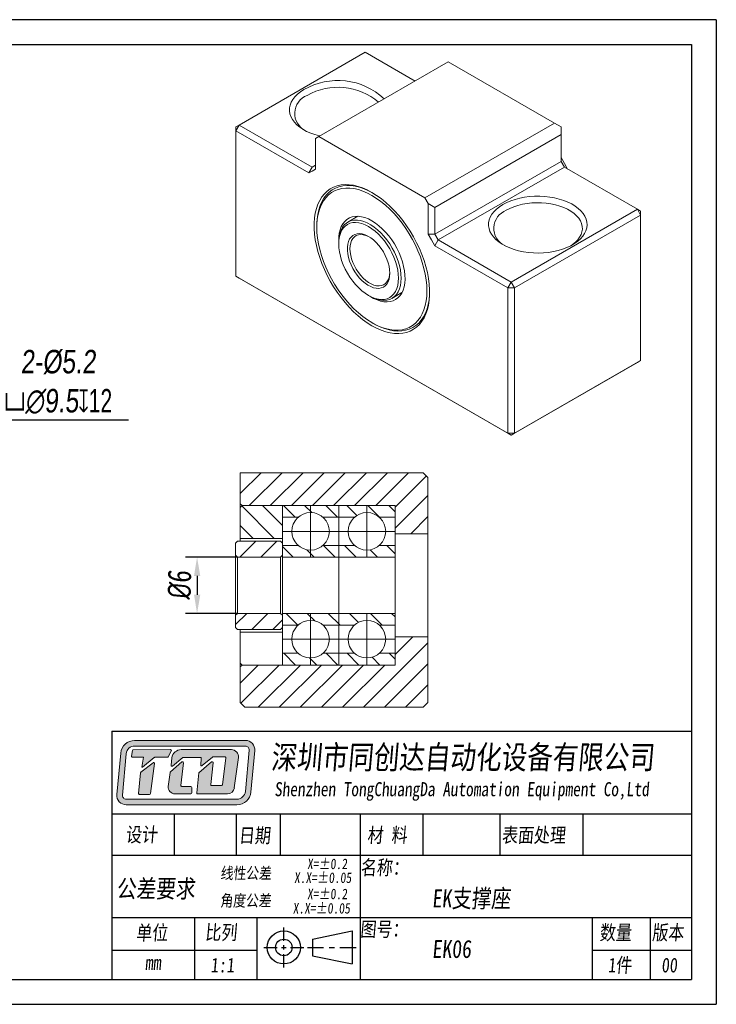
# Model space of a CAD drawing. Header units: millimetres. Extents: x 918 to 1066, y 138 to 243.
# Tile 2 of 2: x 992 to 1066, y 138 to 243. Entities that reach past the tile are written whole.
import ezdxf

# ---------------------------------------------------------------- set-up
doc = ezdxf.new("R2010")
doc.units = ezdxf.units.MM
doc.linetypes.add('CENTER2', pattern=[28.575, 19.05, -3.175, 3.175, -3.175])
doc.layers.get('0').update_dxf_attribs({"lineweight": 20})
for name, color, linetype, lineweight in [('中心线', 5, 'CENTER2', 13), ('外框', 7, 'Continuous', 25), ('文字', 3, 'Continuous', 18), ('标注', 1, 'Continuous', 13)]:
    doc.layers.add(name, color=color, linetype=linetype, lineweight=lineweight)
doc.styles.get("Standard").update_dxf_attribs({"font": 'SimSun.ttf', "width": 0.8, "oblique": 5})
doc.dimstyles.new('ISO-25', dxfattribs={"dimtxt": 2.5, "dimasz": 2, "dimexe": 1.25, "dimexo": 0, "dimtad": 1, "dimzin": 9, "dimdsep": 46, "dimtxsty": 'Standard', "dimcen": 2.5, "dimadec": 0, "dimazin": 2, "dimtfac": 1, "dimtix": 1, "dimtmove": 0, "dimatfit": 0, "dimfxl": 0, "dimarcsym": 0})
doc.dimstyles.new('ISO-25$3', dxfattribs={"dimtxt": 2.5, "dimasz": 2, "dimexe": 1.25, "dimexo": 0, "dimtad": 1, "dimtoh": 1, "dimzin": 9, "dimdsep": 46, "dimtxsty": 'Standard', "dimcen": 2.5, "dimadec": 0, "dimazin": 2, "dimtfac": 1, "dimtix": 1, "dimtmove": 0, "dimatfit": 0, "dimfxl": 0, "dimarcsym": 0})

# ---------------------------------------------------------------- blocks, each defined once
blk = doc.blocks.new('Y')
at = {"lineweight": 30}
for p, q in [((-4136.76, 2009.27), (-3862.74, 2009.27)), ((-4154.44, 2003.97), (-3857.44, 2003.97)), ((-4154.44, 2003.97), (-3857.44, 2003.97))]:
    blk.add_line(p, q, dxfattribs=at)
for points in [[(-3857.44, 2213.99), (-4154.44, 2213.99), (-4154.44, 2003.97)], [(-4136.76, 2009.27), (-4136.76, 2208.69), (-3862.74, 2208.69)]]:
    blk.add_lwpolyline(points, dxfattribs=at)
blk = doc.blocks.new('W')
at = {"lineweight": 30}
for p, q in [((-3857.44, 2213.99), (-3857.44, 2003.97)), ((-3857.44, 2213.99), (-3857.44, 2003.97)), ((-3862.74, 2208.69), (-3862.74, 2009.27))]:
    blk.add_line(p, q, dxfattribs=at)
blk.add_blockref('Y', (0, 0))
blk = doc.blocks.new('*D14')
at = {"layer": 'Defpoints', "color": 0, "transparency": 16777216}
for p in [(1015.22, 185.26), (1010.93, 179.26), (1015.22, 179.26)]:
    blk.add_point(p, dxfattribs=at)
at = {"layer": '标注', "color": 0, "lineweight": -2, "transparency": 16777216}
for p, q in [((1015.22, 185.26), (1009.68, 185.26)), ((1010.93, 183.26), (1010.93, 181.26)), ((1015.22, 179.26), (1009.68, 179.26))]:
    blk.add_line(p, q, dxfattribs=at)
at = {"layer": '标注', "color": 0, "transparency": 16777216}
for points in [[(1010.6, 183.26), (1011.27, 183.26), (1010.93, 185.26)], [(1010.6, 181.26), (1011.27, 181.26), (1010.93, 179.26)]]:
    blk.add_solid(points, dxfattribs=at)
at = {"layer": '标注', "color": 0, "transparency": 16777216, "insert": (1009.06, 182.26), "char_height": 2.5, "attachment_point": 5, "rotation": 90}
blk.add_mtext('{\\fISOCPEUR|b0|i0|c0|p34;%%C}6', dxfattribs=at)
blk = doc.blocks.new('*D15')
at = {"layer": 'Defpoints', "color": 0, "transparency": 16777216}
for p in [(981.79, 221.22), (984.45, 212.1)]:
    blk.add_point(p, dxfattribs=at)
at = {"layer": '标注', "color": 0, "lineweight": -2, "transparency": 16777216}
for p, q in [((981.23, 223.14), (980.67, 225.06)), ((981.79, 221.22), (984.45, 212.1)), ((985.01, 210.18), (988.02, 199.89)), ((988.02, 199.89), (1003.63, 199.89))]:
    blk.add_line(p, q, dxfattribs=at)
at = {"layer": '标注', "color": 0, "transparency": 16777216}
for points in [[(981.55, 223.23), (980.91, 223.05), (981.79, 221.22)], [(985.33, 210.27), (984.69, 210.09), (984.45, 212.1)]]:
    blk.add_solid(points, dxfattribs=at)
at = {"layer": '标注', "color": 0, "transparency": 16777216, "insert": (996.14, 203.94), "char_height": 2.5, "attachment_point": 5}
blk.add_mtext('{\\fGulim|b0|i0|c129|p34;2-%%C5.2\\P\\fGDT|b0|i0|c0|p2;\\Q0;\\W0.67;v\\fGulim|b0|i0|c129|p34;\\Q5;\\W0.8;∅9.5\\fGDT|b0|i0|c0|p2;\\Q0;\\W0.67;x12}', dxfattribs=at)

msp = doc.modelspace()

# ---------------------------------------------------------------- hatches: boundary and pattern name
h = msp.add_hatch()
h.set_pattern_fill('ANSI31', color=2, scale=0.5)
h.set_pattern_definition([(45, (-176.0582, -63.3472), (-1.122532, 1.122532), [])])
h.paths.add_polyline_path([(1020.024, 173.762), (1015.724, 173.762), (1015.524, 173.562), (1015.524, 169.762), (1016.024, 169.262), (1035.024, 169.262), (1035.524, 169.762), (1035.524, 176.762), (1032.024, 176.762), (1032.024, 173.762)])
h.paths.add_polyline_path([(1015.524, 194.262), (1015.524, 190.962), (1015.724, 190.762), (1020.024, 190.762), (1032.024, 190.762), (1032.024, 187.762), (1035.524, 187.762), (1035.524, 193.762), (1035.024, 194.262)])
h.paths.add_polyline_path([(1019.824, 177.562), (1020.024, 177.762), (1020.024, 179.062), (1019.824, 179.262), (1015.224, 179.262), (1015.024, 179.062), (1015.024, 177.762), (1015.224, 177.562)])
h.paths.add_polyline_path([(1015.224, 186.962), (1015.024, 186.762), (1015.024, 185.462), (1015.224, 185.262), (1019.824, 185.262), (1020.024, 185.462), (1020.024, 186.762), (1019.824, 186.962)])
h = msp.add_hatch()
h.set_pattern_fill('ANSI31', color=2, scale=0.5, angle=90)
h.set_pattern_definition([(135, (-176.0582, -63.3472), (-1.122532, -1.122532), [])])
h.paths.add_polyline_path([(1020.024, 190.762), (1015.724, 190.762), (1015.524, 190.562), (1015.524, 187.262), (1020.024, 187.262)])
h.paths.add_polyline_path([(1023.024, 190.012), (1023.024, 190.762), (1020.024, 190.762), (1020.024, 189.512), (1021.701, 189.512, -0.1826758)])
h.paths.add_polyline_path([(1026.024, 190.762), (1023.024, 190.762), (1023.024, 190.012, -0.1826758), (1024.347, 189.512), (1026.024, 189.512)])
h.paths.add_polyline_path([(1029.024, 190.012), (1029.024, 190.762), (1026.024, 190.762), (1026.024, 189.512), (1027.701, 189.512, -0.1826758)])
h.paths.add_polyline_path([(1032.024, 190.762), (1029.024, 190.762), (1029.024, 190.012, -0.1826758), (1030.347, 189.512), (1032.024, 189.512)])
h.paths.add_polyline_path([(1032.024, 186.512), (1030.347, 186.512, -0.1826758), (1029.024, 186.012), (1029.024, 185.262), (1032.024, 185.262)])
h.paths.add_polyline_path([(1029.024, 186.012, -0.1826758), (1027.701, 186.512), (1026.024, 186.512), (1026.024, 185.262), (1029.024, 185.262)])
h.paths.add_polyline_path([(1026.024, 186.512), (1024.347, 186.512, -0.1826758), (1023.024, 186.012), (1023.024, 185.262), (1026.024, 185.262)])
h.paths.add_polyline_path([(1023.024, 186.012, -0.1826758), (1021.701, 186.512), (1020.024, 186.512), (1020.024, 185.262), (1023.024, 185.262)])
h.paths.add_polyline_path([(1023.024, 179.262), (1020.024, 179.262), (1020.024, 178.012), (1021.701, 178.012, -0.1826758), (1023.024, 178.512)])
h.paths.add_polyline_path([(1026.024, 179.262), (1023.024, 179.262), (1023.024, 178.512, -0.1826758), (1024.347, 178.012), (1026.024, 178.012)])
h.paths.add_polyline_path([(1029.024, 179.262), (1026.024, 179.262), (1026.024, 178.012), (1027.701, 178.012, -0.1826758), (1029.024, 178.512)])
h.paths.add_polyline_path([(1032.024, 179.262), (1029.024, 179.262), (1029.024, 178.512, -0.1826758), (1030.347, 178.012), (1032.024, 178.012)])
h.paths.add_polyline_path([(1032.024, 175.012), (1030.347, 175.012, -0.1826758), (1029.024, 174.512), (1029.024, 173.762), (1032.024, 173.762)])
h.paths.add_polyline_path([(1027.701, 175.012), (1026.024, 175.012), (1026.024, 173.762), (1029.024, 173.762), (1029.024, 174.512, -0.1826758)])
h.paths.add_polyline_path([(1026.024, 175.012), (1024.347, 175.012, -0.1826758), (1023.024, 174.512), (1023.024, 173.762), (1026.024, 173.762)])
h.paths.add_polyline_path([(1023.024, 174.512, -0.1826758), (1021.701, 175.012), (1020.024, 175.012), (1020.024, 173.762), (1023.024, 173.762)])
at = {"layer": '文字'}
h = msp.add_hatch(color=256, dxfattribs=at)
h.dxf.hatch_style = 1
h.paths.add_polyline_path([(1016.08, 165.722), (1004.279, 165.722, 0.3871904), (1002.788, 164.364), (1002.376, 159.952, 0.4417631), (1003.37, 158.861), (1015.178, 158.861, 0.3876272), (1016.668, 160.221), (1017.074, 164.633, 0.4413093)])
h.paths.add_polyline_path([(1016.08, 165.123, -0.4413093), (1016.477, 164.687), (1016.072, 160.276, -0.3876272), (1015.178, 159.46), (1003.37, 159.46, -0.4417631), (1002.972, 159.896), (1003.384, 164.308, -0.3871904), (1004.279, 165.123)], flags=16)
h.paths.add_polyline_path([(1008.095, 164.739, -0.5692565), (1008.183, 164.591), (1007.848, 163.975, -0.2751589), (1007.76, 163.922), (1006.415, 163.922, 0.1785487), (1006.35, 163.898), (1005.129, 162.856), (1005.043, 162.856), (1005.238, 163.924), (1004.053, 163.924, -0.4551699), (1003.954, 164.037), (1004.038, 164.643, -0.3736999), (1004.136, 164.729)], flags=0)
h.paths.add_polyline_path([(1006.247, 163.346, -0.6728841), (1006.407, 163.254), (1005.975, 160.053, -0.3754282), (1005.876, 159.967), (1004.784, 159.967, -0.4451596), (1004.685, 160.077), (1004.914, 162.265, -0.2032664), (1004.952, 162.333)], flags=0)
h.paths.add_polyline_path([(1009.242, 164.739), (1014.585, 164.739, -0.4535474), (1015.327, 163.892), (1014.898, 160.677, -0.3759441), (1014.157, 160.027), (1010.989, 160.027, -0.443757), (1010.889, 160.137), (1011.103, 162.269), (1012.474, 163.434, -0.6781546), (1012.638, 163.347), (1012.384, 161.024, 0.4464345), (1012.483, 160.913), (1013.543, 160.913, 0.3783283), (1013.642, 161.001), (1013.998, 163.854, 0.4510331), (1013.899, 163.967), (1012.652, 163.967, 0.1736567), (1012.588, 163.944), (1011.481, 163.034, -0.6630003), (1011.318, 163.119), (1011.375, 163.806, 0.4388203), (1011.276, 163.914), (1009.46, 163.914, 0.1753949), (1009.396, 163.891), (1008.316, 162.991, -0.6807563), (1008.153, 163.08), (1008.252, 163.866, -0.3779258)], flags=0)
h.paths.add_polyline_path([(1008.096, 162.367), (1009.303, 163.428, -0.6841835), (1009.468, 163.342), (1009.206, 160.931, 0.4462884), (1009.305, 160.82), (1010.273, 160.82, -0.4142136), (1010.373, 160.72), (1010.373, 160.127, -0.4142136), (1010.273, 160.027), (1008.58, 160.027, -0.4294817), (1007.832, 160.814), (1008.063, 162.308, -0.1758286)], flags=0)
h.paths.add_polyline_path([(1008.183, 164.591, 0.5692565), (1008.095, 164.739), (1004.136, 164.729, 0.3736999), (1004.038, 164.643), (1003.954, 164.037, 0.4551699), (1004.053, 163.924), (1005.238, 163.924), (1005.043, 162.856), (1005.129, 162.856), (1006.35, 163.898, -0.1785487), (1006.415, 163.922), (1007.76, 163.922, 0.2751589), (1007.848, 163.975)], flags=0)
h.paths.add_polyline_path([(1006.407, 163.254, 0.6728841), (1006.247, 163.346), (1004.952, 162.333, 0.2032664), (1004.914, 162.265), (1004.685, 160.077, 0.4451596), (1004.784, 159.967), (1005.876, 159.967, 0.3754282), (1005.975, 160.053)], flags=0)
h.paths.add_polyline_path([(1009.468, 163.342, 0.6841835), (1009.303, 163.428), (1008.096, 162.367, 0.1758286), (1008.063, 162.308), (1007.832, 160.814, 0.4294817), (1008.58, 160.027), (1010.273, 160.027, 0.4142136), (1010.373, 160.127), (1010.373, 160.72, 0.4142136), (1010.273, 160.82), (1009.305, 160.82, -0.4462884), (1009.206, 160.931)], flags=0)
h.paths.add_polyline_path([(1014.585, 164.739), (1009.242, 164.739, 0.3779258), (1008.252, 163.866), (1008.153, 163.08, 0.6807563), (1008.316, 162.991), (1009.396, 163.891, -0.1753949), (1009.46, 163.914), (1011.276, 163.914, -0.4388203), (1011.375, 163.806), (1011.318, 163.119, 0.6630003), (1011.481, 163.034), (1012.588, 163.944, -0.1736567), (1012.652, 163.967), (1013.899, 163.967, -0.4510331), (1013.998, 163.854), (1013.642, 161.001, -0.3783283), (1013.543, 160.913), (1012.483, 160.913, -0.4464345), (1012.384, 161.024), (1012.638, 163.347, 0.6781546), (1012.474, 163.434), (1011.103, 162.269), (1010.889, 160.137, 0.443757), (1010.989, 160.027), (1014.157, 160.027, 0.3759441), (1014.898, 160.677), (1015.327, 163.892, 0.4535474)], flags=0)
h = msp.add_hatch(color=256, dxfattribs=at)
h.dxf.hatch_style = 1
h.paths.add_polyline_path([(1008.183, 164.591, 0.5692565), (1008.095, 164.739), (1004.136, 164.729, 0.3736999), (1004.038, 164.643), (1003.954, 164.037, 0.4551699), (1004.053, 163.924), (1005.238, 163.924), (1005.043, 162.856), (1005.129, 162.856), (1006.35, 163.898, -0.1785487), (1006.415, 163.922), (1007.76, 163.922, 0.2751589), (1007.848, 163.975)])
h.paths.add_polyline_path([(1006.407, 163.254, 0.6728841), (1006.247, 163.346), (1004.952, 162.333, 0.2032664), (1004.914, 162.265), (1004.685, 160.077, 0.4451596), (1004.784, 159.967), (1005.876, 159.967, 0.3754282), (1005.975, 160.053)])
h.paths.add_polyline_path([(1009.468, 163.342, 0.6841835), (1009.303, 163.428), (1008.096, 162.367, 0.1758286), (1008.063, 162.308), (1007.832, 160.814, 0.4294817), (1008.58, 160.027), (1010.273, 160.027, 0.4142136), (1010.373, 160.127), (1010.373, 160.72, 0.4142136), (1010.273, 160.82), (1009.305, 160.82, -0.4462884), (1009.206, 160.931)])
h.paths.add_polyline_path([(1014.585, 164.739), (1009.242, 164.739, 0.3779258), (1008.252, 163.866), (1008.153, 163.08, 0.6807563), (1008.316, 162.991), (1009.396, 163.891, -0.1753949), (1009.46, 163.914), (1011.276, 163.914, -0.4388203), (1011.375, 163.806), (1011.318, 163.119, 0.6630003), (1011.481, 163.034), (1012.588, 163.944, -0.1736567), (1012.652, 163.967), (1013.899, 163.967, -0.4510331), (1013.998, 163.854), (1013.642, 161.001, -0.3783283), (1013.543, 160.913), (1012.483, 160.913, -0.4464345), (1012.384, 161.024), (1012.638, 163.347, 0.6781546), (1012.474, 163.434), (1011.103, 162.269), (1010.889, 160.137, 0.443757), (1010.989, 160.027), (1014.157, 160.027, 0.3759441), (1014.898, 160.677), (1015.327, 163.892, 0.4535474)])

# ---------------------------------------------------------------- linework, layer by layer
at = {"color": 7, "linetype": 'Continuous', "lineweight": 15}
for p, q in [((1028.848, 239.083), (1015.413, 231.327)), ((1034.151, 236.022), (1028.848, 239.083)), ((1037.687, 238.063), (1023.898, 230.103)), ((1049, 231.532), (1037.687, 238.063)), ((1015.059, 230.715), (1015.413, 231.327)), ((1015.059, 231.123), (1015.413, 231.327)), ((1015.059, 230.715), (1015.059, 231.123)), ((1015.413, 231.327), (1023.191, 226.837)), ((1035.212, 223.572), (1049, 231.532)), ((1049.708, 231.124), (1049, 231.532)), ((1049.708, 230.307), (1049.708, 231.124)), ((1015.059, 230.715), (1015.059, 215.201)), ((1022.838, 226.225), (1015.059, 230.715)), ((1023.898, 230.103), (1023.545, 229.899)), ((1023.545, 229.899), (1023.545, 226.633)), ((1023.898, 230.103), (1035.212, 223.572)), ((1049.708, 230.307), (1036.273, 222.552)), ((1049.708, 227.45), (1049.708, 230.307)), ((1050.061, 227.245), (1049.708, 227.858)), ((1022.838, 226.225), (1023.191, 226.837)), ((1023.191, 226.837), (1023.545, 227.041)), ((1036.273, 219.694), (1049.708, 227.45)), ((1050.061, 226.837), (1036.626, 219.081)), ((1049.708, 227.45), (1050.061, 226.837)), ((1050.415, 226.633), (1050.061, 227.245)), ((1057.839, 222.347), (1050.061, 226.837)), ((1022.838, 226.225), (1023.191, 226.429)), ((1023.191, 226.429), (1023.545, 226.633)), ((1035.565, 222.96), (1035.212, 223.572)), ((1035.565, 219.694), (1035.565, 222.96)), ((1035.565, 222.96), (1036.273, 222.552)), ((1036.273, 222.552), (1036.273, 219.694)), ((1028.058, 221.602), (1026.993, 220.987)), ((1044.404, 214.591), (1057.839, 222.347)), ((1058.193, 221.735), (1044.758, 213.979)), ((1057.839, 222.347), (1058.193, 221.735)), ((1057.839, 222.347), (1058.193, 222.143)), ((1058.193, 221.735), (1058.193, 222.143)), ((1058.193, 206.22), (1058.193, 221.735)), ((1023.686, 220.591), (1023.686, 220.427)), ((1035.565, 219.694), (1035.919, 219.081)), ((1036.273, 219.694), (1035.565, 219.694)), ((1036.273, 219.694), (1036.626, 219.081)), ((1026.02, 218.835), (1026.02, 218.672)), ((1035.919, 219.081), (1036.273, 218.469)), ((1036.273, 218.469), (1036.626, 219.081)), ((1044.051, 213.979), (1036.273, 218.469)), ((1036.626, 219.081), (1044.404, 214.591)), ((1015.059, 215.201), (1044.051, 198.464)), ((1015.059, 215.201), (1015.413, 214.997)), ((1044.404, 198.26), (1015.413, 214.997)), ((1044.051, 213.979), (1044.404, 214.591)), ((1044.404, 214.591), (1044.758, 213.979)), ((1029.201, 213.161), (1029.342, 213.079)), ((1031.693, 212.846), (1032.758, 213.461)), ((1044.051, 198.464), (1044.051, 213.979)), ((1044.051, 213.979), (1044.758, 213.979)), ((1044.758, 213.979), (1044.758, 198.464)), ((1029.554, 210.263), (1029.695, 210.181)), ((1057.839, 206.016), (1044.404, 198.26)), ((1044.758, 198.464), (1058.193, 206.22)), ((1058.193, 206.22), (1057.839, 206.016)), ((1044.051, 198.464), (1044.758, 198.464)), ((1044.051, 198.464), (1044.404, 198.26)), ((1044.758, 198.464), (1044.404, 198.26)), ((1015.524, 190.962), (1015.524, 194.262)), ((1015.524, 194.262), (1035.024, 194.262)), ((1035.524, 193.762), (1035.024, 194.262)), ((1035.524, 193.762), (1035.524, 187.762)), ((1015.524, 190.962), (1015.724, 190.762)), ((1015.524, 190.562), (1015.524, 190.962)), ((1015.724, 190.762), (1015.524, 190.562)), ((1015.524, 187.262), (1015.524, 190.562)), ((1020.024, 190.762), (1015.724, 190.762)), ((1020.024, 190.762), (1020.024, 185.262)), ((1020.024, 190.762), (1020.024, 187.262)), ((1032.024, 185.262), (1032.024, 190.762)), ((1015.224, 186.962), (1015.024, 186.762)), ((1015.224, 186.962), (1019.824, 186.962)), ((1015.524, 186.962), (1015.524, 187.262)), ((1015.524, 187.262), (1020.024, 187.262)), ((1020.024, 186.762), (1019.824, 186.962)), ((1035.524, 187.762), (1032.024, 187.762)), ((1035.524, 176.762), (1035.524, 187.762)), ((1015.024, 185.462), (1015.024, 186.762)), ((1020.024, 185.462), (1020.024, 186.762)), ((1015.024, 185.462), (1015.224, 185.262)), ((1015.024, 179.062), (1015.024, 185.462)), ((1015.224, 185.262), (1019.824, 185.262)), ((1015.224, 185.262), (1015.224, 179.262)), ((1019.824, 185.262), (1020.024, 185.462)), ((1019.824, 179.262), (1019.824, 185.262)), ((1032.024, 185.262), (1020.024, 185.262)), ((1020.024, 179.262), (1020.024, 185.262)), ((1032.024, 185.262), (1032.024, 179.262)), ((1015.224, 179.262), (1015.024, 179.062)), ((1015.024, 177.762), (1015.024, 179.062)), ((1019.824, 179.262), (1015.224, 179.262)), ((1020.024, 179.062), (1019.824, 179.262)), ((1020.024, 179.262), (1020.024, 173.762)), ((1020.024, 179.262), (1032.024, 179.262)), ((1020.024, 177.762), (1020.024, 179.062)), ((1032.024, 173.762), (1032.024, 179.262)), ((1015.024, 177.762), (1015.224, 177.562)), ((1019.824, 177.562), (1015.224, 177.562)), ((1015.524, 177.262), (1015.524, 177.562)), ((1019.824, 177.562), (1020.024, 177.762)), ((1020.024, 177.262), (1015.524, 177.262)), ((1015.524, 173.962), (1015.524, 177.262)), ((1020.024, 177.262), (1020.024, 173.762)), ((1032.024, 176.762), (1035.524, 176.762)), ((1035.524, 176.762), (1035.524, 169.762)), ((1015.524, 173.562), (1015.524, 173.962)), ((1015.524, 173.962), (1015.724, 173.762)), ((1015.724, 173.762), (1015.524, 173.562)), ((1015.524, 169.762), (1015.524, 173.562)), ((1015.724, 173.762), (1020.024, 173.762)), ((1015.524, 169.762), (1016.024, 169.262)), ((1016.024, 169.262), (1035.024, 169.262)), ((1035.024, 169.262), (1035.524, 169.762))]:
    msp.add_line(p, q, dxfattribs=at)
for p, q in [((1020.024, 190.762), (1032.024, 190.762)), ((1026.024, 173.762), (1026.024, 190.762)), ((1020.024, 189.512), (1021.701, 189.512)), ((1024.347, 189.512), (1026.024, 189.512)), ((1027.701, 189.512), (1026.024, 189.512)), ((1032.024, 189.512), (1030.347, 189.512)), ((1020.024, 186.512), (1021.701, 186.512)), ((1024.347, 186.512), (1026.024, 186.512)), ((1027.701, 186.512), (1026.024, 186.512)), ((1032.024, 186.512), (1030.347, 186.512)), ((1020.024, 178.012), (1021.701, 178.012)), ((1024.347, 178.012), (1026.024, 178.012)), ((1027.701, 178.012), (1026.024, 178.012)), ((1032.024, 178.012), (1030.347, 178.012)), ((1020.024, 175.012), (1021.701, 175.012)), ((1024.347, 175.012), (1026.024, 175.012)), ((1027.701, 175.012), (1026.024, 175.012)), ((1032.024, 175.012), (1030.347, 175.012)), ((1020.024, 173.762), (1032.024, 173.762))]:
    msp.add_line(p, q)
at = {"color": 7, "linetype": 'Continuous', "lineweight": 15, "flags": 128}
for points in [[(1024.001, 230.163), (1023.979, 230.168), (1023.493, 230.304), (1023.033, 230.468), (1022.605, 230.658), (1022.213, 230.873), (1021.861, 231.11), (1021.554, 231.367), (1021.294, 231.64), (1021.084, 231.928), (1020.926, 232.226), (1020.822, 232.532), (1020.773, 232.843), (1020.78, 233.155), (1020.843, 233.465), (1020.96, 233.77), (1021.131, 234.066), (1021.354, 234.35), (1021.626, 234.62), (1021.945, 234.872), (1022.307, 235.103)], [(1029.555, 224.143), (1030.05, 223.834), (1030.542, 223.482), (1031.027, 223.087), (1031.503, 222.653), (1031.966, 222.183), (1032.414, 221.679), (1032.843, 221.145), (1033.251, 220.585), (1033.634, 220.002), (1033.992, 219.399), (1034.32, 218.781), (1034.618, 218.152), (1034.883, 217.516), (1035.113, 216.876), (1035.307, 216.238), (1035.464, 215.605), (1035.583, 214.981), (1035.662, 214.37), (1035.702, 213.777), (1035.702, 213.205), (1035.662, 212.658), (1035.583, 212.139), (1035.464, 211.652), (1035.307, 211.2), (1035.113, 210.785), (1034.883, 210.412), (1034.618, 210.081), (1034.32, 209.796), (1033.992, 209.557), (1033.634, 209.367), (1033.251, 209.227), (1032.843, 209.137), (1032.414, 209.099), (1031.966, 209.112), (1031.503, 209.176), (1031.027, 209.292), (1030.542, 209.458), (1030.05, 209.673), (1029.555, 209.935), (1029.06, 210.244), (1028.568, 210.597), (1028.083, 210.992), (1027.607, 211.426), (1027.144, 211.896), (1026.696, 212.4), (1026.267, 212.933), (1025.859, 213.494), (1025.476, 214.077), (1025.118, 214.68), (1024.79, 215.297), (1024.492, 215.927), (1024.227, 216.563), (1023.997, 217.202), (1023.803, 217.841), (1023.646, 218.474), (1023.528, 219.098), (1023.448, 219.709), (1023.408, 220.302), (1023.408, 220.874), (1023.448, 221.421), (1023.528, 221.94), (1023.646, 222.427), (1023.803, 222.879), (1023.997, 223.293), (1024.227, 223.667), (1024.492, 223.998), (1024.79, 224.283), (1025.118, 224.522), (1025.476, 224.712), (1025.859, 224.852), (1026.267, 224.942), (1026.696, 224.98), (1027.144, 224.967), (1027.607, 224.902), (1028.083, 224.787), (1028.568, 224.621), (1029.06, 224.406), (1029.555, 224.143)], [(1029.627, 224.101), (1029.207, 224.321), (1028.72, 224.533), (1028.24, 224.696), (1027.769, 224.808), (1027.312, 224.869), (1026.87, 224.878), (1026.447, 224.836), (1026.046, 224.742), (1025.669, 224.598), (1025.318, 224.404), (1024.997, 224.161), (1024.708, 223.872), (1024.451, 223.537), (1024.229, 223.16), (1024.044, 222.743), (1023.896, 222.289), (1023.787, 221.8), (1023.717, 221.279), (1023.687, 220.732), (1023.686, 220.591)], [(1023.686, 220.591), (1023.687, 220.732), (1023.717, 221.279), (1023.787, 221.8), (1023.896, 222.289), (1024.044, 222.743), (1024.229, 223.16), (1024.451, 223.537), (1024.708, 223.872), (1024.997, 224.161), (1025.318, 224.404), (1025.669, 224.598), (1026.046, 224.742), (1026.447, 224.836), (1026.87, 224.878), (1027.312, 224.869), (1027.769, 224.808), (1028.24, 224.696), (1028.72, 224.533), (1029.207, 224.321), (1029.627, 224.101)], [(1029.555, 223.817), (1029.07, 224.073), (1028.589, 224.282), (1028.114, 224.441), (1027.649, 224.55), (1027.198, 224.607), (1026.762, 224.612), (1026.345, 224.566), (1025.95, 224.469), (1025.58, 224.32), (1025.237, 224.122), (1024.924, 223.876), (1024.642, 223.583), (1024.393, 223.245), (1024.18, 222.864), (1024.004, 222.444), (1023.866, 221.987), (1023.766, 221.497), (1023.706, 220.975), (1023.686, 220.427), (1023.706, 219.856), (1023.766, 219.266), (1023.866, 218.66), (1024.004, 218.043), (1024.18, 217.42), (1024.393, 216.793), (1024.642, 216.169), (1024.924, 215.55), (1025.237, 214.942), (1025.58, 214.348), (1025.95, 213.772), (1026.345, 213.219), (1026.762, 212.691), (1027.198, 212.194), (1027.649, 211.729), (1028.114, 211.301), (1028.589, 210.912), (1029.07, 210.565), (1029.555, 210.262), (1030.04, 210.005), (1030.521, 209.797), (1030.996, 209.638), (1031.461, 209.529), (1031.913, 209.472), (1032.348, 209.466), (1032.765, 209.512), (1033.16, 209.61), (1033.53, 209.758), (1033.873, 209.956), (1034.187, 210.203), (1034.468, 210.496), (1034.717, 210.834), (1034.93, 211.214), (1035.106, 211.634), (1035.244, 212.091), (1035.344, 212.582), (1035.404, 213.103), (1035.424, 213.651), (1035.404, 214.222), (1035.344, 214.813), (1035.244, 215.419), (1035.106, 216.035), (1034.93, 216.659), (1034.717, 217.285), (1034.468, 217.91), (1034.187, 218.528), (1033.873, 219.137), (1033.53, 219.731), (1033.16, 220.307), (1032.765, 220.86), (1032.348, 221.387), (1031.913, 221.885), (1031.461, 222.349), (1030.996, 222.777), (1030.521, 223.167), (1030.04, 223.514), (1029.555, 223.817)], [(1043.52, 222.857), (1043.922, 223.066), (1044.358, 223.25), (1044.825, 223.407), (1045.318, 223.536), (1045.83, 223.635), (1046.358, 223.702), (1046.895, 223.739), (1047.435, 223.743), (1047.974, 223.714), (1048.504, 223.655), (1049.021, 223.564), (1049.519, 223.442), (1049.993, 223.292), (1050.438, 223.115), (1050.848, 222.912), (1051.22, 222.685), (1051.55, 222.438), (1051.835, 222.173), (1052.07, 221.892), (1052.254, 221.599), (1052.385, 221.296), (1052.461, 220.987), (1052.482, 220.675), (1052.448, 220.364), (1052.357, 220.056), (1052.213, 219.755), (1052.016, 219.465), (1051.768, 219.187), (1051.472, 218.926), (1051.131, 218.684), (1050.749, 218.464), (1050.33, 218.267), (1049.877, 218.096), (1049.397, 217.953), (1048.894, 217.839), (1048.373, 217.756), (1047.84, 217.704), (1047.3, 217.684), (1046.76, 217.696), (1046.225, 217.74), (1045.701, 217.815), (1045.192, 217.922), (1044.706, 218.057), (1044.246, 218.222), (1043.818, 218.412), (1043.426, 218.627), (1043.074, 218.864), (1042.767, 219.121), (1042.507, 219.394), (1042.297, 219.682), (1042.139, 219.98), (1042.035, 220.286), (1041.987, 220.597), (1041.994, 220.909), (1042.056, 221.219), (1042.173, 221.524), (1042.344, 221.82), (1042.567, 222.104), (1042.84, 222.373), (1043.158, 222.625), (1043.52, 222.857)], [(1050.76, 218.469), (1050.935, 218.588), (1051.235, 218.829), (1051.488, 219.087), (1051.691, 219.36), (1051.842, 219.644), (1051.939, 219.936), (1051.981, 220.232), (1051.967, 220.528), (1051.898, 220.823), (1051.773, 221.111), (1051.596, 221.389), (1051.368, 221.655), (1051.091, 221.906), (1050.768, 222.137), (1050.405, 222.347), (1050.004, 222.533), (1049.57, 222.693), (1049.11, 222.825), (1048.627, 222.927), (1048.128, 222.999), (1047.618, 223.039), (1047.104, 223.047), (1046.591, 223.023), (1046.086, 222.967), (1045.595, 222.88), (1045.122, 222.762), (1044.675, 222.616), (1044.257, 222.443), (1043.874, 222.245)], [(1026.021, 218.955), (1026.021, 218.971), (1026.031, 219.4), (1026.081, 219.801), (1026.17, 220.172), (1026.298, 220.507), (1026.462, 220.803), (1026.662, 221.056), (1026.894, 221.264), (1027.157, 221.424), (1027.447, 221.534), (1027.76, 221.593), (1028.094, 221.601), (1028.445, 221.556), (1028.808, 221.461), (1029.179, 221.316), (1029.555, 221.122)], [(1026.02, 218.835), (1026.025, 219.044), (1026.065, 219.441), (1026.145, 219.807), (1026.264, 220.139), (1026.42, 220.431), (1026.612, 220.68), (1026.837, 220.884), (1027.092, 221.04), (1027.375, 221.145), (1027.681, 221.2), (1028.008, 221.202), (1028.351, 221.152), (1028.706, 221.051), (1029.068, 220.9), (1029.434, 220.7), (1029.799, 220.455), (1030.159, 220.166), (1030.508, 219.838), (1030.844, 219.475), (1031.161, 219.08), (1031.456, 218.66), (1031.725, 218.218), (1031.966, 217.76), (1032.174, 217.292), (1032.348, 216.82), (1032.486, 216.348), (1032.586, 215.884), (1032.646, 215.432), (1032.666, 214.998), (1032.666, 214.998)], [(1032.383, 214.998), (1032.363, 215.421), (1032.304, 215.862), (1032.205, 216.315), (1032.068, 216.774), (1031.896, 217.235), (1031.689, 217.69), (1031.451, 218.135), (1031.185, 218.563), (1030.894, 218.969), (1030.582, 219.349), (1030.252, 219.697), (1029.91, 220.009), (1029.558, 220.281), (1029.201, 220.51), (1028.845, 220.692), (1028.493, 220.826), (1028.151, 220.91), (1027.821, 220.943), (1027.509, 220.924), (1027.218, 220.853), (1026.951, 220.732), (1026.714, 220.562), (1026.507, 220.345), (1026.335, 220.084), (1026.198, 219.783), (1026.099, 219.444), (1026.04, 219.072), (1026.02, 218.672), (1026.04, 218.249), (1026.099, 217.808), (1026.198, 217.355), (1026.335, 216.896), (1026.507, 216.436), (1026.714, 215.98), (1026.951, 215.536), (1027.218, 215.108), (1027.509, 214.701), (1027.821, 214.322), (1028.151, 213.974), (1028.493, 213.662), (1028.845, 213.39), (1029.201, 213.161), (1029.558, 212.978), (1029.91, 212.844), (1030.252, 212.76), (1030.582, 212.728), (1030.894, 212.747), (1031.185, 212.817), (1031.451, 212.938), (1031.689, 213.108), (1031.896, 213.325), (1032.068, 213.586), (1032.205, 213.888), (1032.304, 214.227), (1032.363, 214.598), (1032.383, 214.998)], [(1029.555, 221.122), (1029.931, 220.882), (1030.302, 220.598), (1030.665, 220.274), (1031.016, 219.914), (1031.35, 219.521), (1031.664, 219.099), (1031.953, 218.655), (1032.216, 218.192), (1032.448, 217.716), (1032.648, 217.232), (1032.812, 216.746), (1032.94, 216.264), (1033.029, 215.79), (1033.079, 215.331), (1033.089, 214.89), (1033.059, 214.474), (1032.99, 214.088), (1032.881, 213.734), (1032.735, 213.418), (1032.552, 213.144), (1032.336, 212.913), (1032.088, 212.729), (1031.812, 212.594), (1031.509, 212.509), (1031.185, 212.475), (1030.843, 212.494), (1030.485, 212.563), (1030.117, 212.684), (1029.743, 212.854), (1029.447, 213.021)], [(1031.464, 215.529), (1031.444, 215.192), (1031.384, 214.885), (1031.285, 214.613), (1031.148, 214.38), (1030.977, 214.191), (1030.775, 214.049), (1030.544, 213.957), (1030.289, 213.916), (1030.015, 213.927), (1029.726, 213.991), (1029.428, 214.105), (1029.126, 214.267), (1028.825, 214.476), (1028.531, 214.727), (1028.249, 215.015), (1027.984, 215.336), (1027.741, 215.683), (1027.523, 216.051), (1027.336, 216.433), (1027.182, 216.823), (1027.064, 217.212), (1026.984, 217.595), (1026.944, 217.964), (1026.944, 218.313), (1026.984, 218.636), (1027.064, 218.926), (1027.182, 219.18), (1027.336, 219.391), (1027.523, 219.557), (1027.741, 219.674), (1027.984, 219.741), (1028.249, 219.755), (1028.531, 219.718), (1028.825, 219.629), (1029.126, 219.49), (1029.428, 219.304), (1029.726, 219.074), (1030.015, 218.804), (1030.289, 218.499), (1030.544, 218.164), (1030.775, 217.805), (1030.977, 217.429), (1031.148, 217.043), (1031.285, 216.653), (1031.384, 216.266), (1031.444, 215.889), (1031.464, 215.529)], [(1029.274, 219.405), (1029.198, 219.444), (1028.911, 219.564), (1028.633, 219.635), (1028.367, 219.655), (1028.12, 219.624), (1027.895, 219.543), (1027.697, 219.413), (1027.53, 219.236), (1027.397, 219.016), (1027.3, 218.757), (1027.241, 218.464), (1027.222, 218.141), (1027.241, 217.796), (1027.3, 217.435), (1027.397, 217.064), (1027.53, 216.69), (1027.697, 216.321), (1027.895, 215.962), (1028.12, 215.622), (1028.367, 215.305), (1028.633, 215.019), (1028.911, 214.768), (1029.198, 214.557), (1029.488, 214.389), (1029.775, 214.269), (1030.053, 214.199), (1030.319, 214.178), (1030.566, 214.209), (1030.791, 214.291), (1030.988, 214.421), (1031.155, 214.598), (1031.289, 214.818), (1031.386, 215.077), (1031.444, 215.37), (1031.463, 215.613)], [(1032.666, 214.998), (1032.646, 214.588), (1032.586, 214.205), (1032.486, 213.856), (1032.348, 213.544), (1032.174, 213.273), (1031.966, 213.046), (1031.725, 212.866), (1031.456, 212.735), (1031.161, 212.655), (1030.844, 212.626), (1030.508, 212.65), (1030.159, 212.726), (1029.799, 212.852), (1029.434, 213.028), (1029.342, 213.079)], [(1029.695, 210.181), (1029.942, 210.045), (1030.43, 209.809), (1030.914, 209.621), (1031.39, 209.484), (1031.854, 209.397), (1032.304, 209.362), (1032.737, 209.379), (1033.149, 209.447), (1033.539, 209.566), (1033.903, 209.735), (1034.239, 209.954), (1034.545, 210.22), (1034.818, 210.532), (1035.057, 210.888), (1035.261, 211.285), (1035.428, 211.722), (1035.556, 212.194), (1035.646, 212.699), (1035.696, 213.233), (1035.706, 213.57)], [(1035.706, 213.57), (1035.696, 213.233), (1035.646, 212.699), (1035.556, 212.194), (1035.428, 211.722), (1035.261, 211.285), (1035.057, 210.888), (1034.818, 210.532), (1034.545, 210.22), (1034.239, 209.954), (1033.903, 209.735), (1033.539, 209.566), (1033.149, 209.447), (1032.737, 209.379), (1032.304, 209.362), (1031.854, 209.397), (1031.39, 209.484), (1030.914, 209.621), (1030.43, 209.809), (1029.942, 210.045), (1029.695, 210.181)]]:
    msp.add_lwpolyline(points, dxfattribs=at)
for centre in [(1023.024, 188.012), (1029.024, 188.012), (1023.024, 176.512), (1029.024, 176.512)]:
    msp.add_circle(centre, 2)
at = {"color": 7, "linetype": 'Continuous', "lineweight": 15}
for centre, radius, start, end in [((1025.928, 228.847), 7.228, 46.90902, 120.05909), ((1025.953, 228.667), 6.69, 49.84172, 119.4767), ((1023.389, 232.567), 2.057, 110.72055, 244.16876), ((1044.602, 220.321), 2.057, 110.72055, 244.16876)]:
    msp.add_arc(centre, radius, start, end, dxfattribs=at)
at = {"layer": '中心线'}
for p, q in [((1023.024, 185.262), (1023.024, 190.762)), ((1029.024, 185.262), (1029.024, 190.762)), ((1020.024, 188.012), (1026.024, 188.012)), ((1032.024, 188.012), (1026.024, 188.012)), ((1023.024, 179.262), (1023.024, 173.762)), ((1029.024, 179.262), (1029.024, 173.762)), ((1020.024, 176.512), (1026.024, 176.512)), ((1032.024, 176.512), (1026.024, 176.512))]:
    msp.add_line(p, q, dxfattribs=at)
at = {"layer": '文字', "lineweight": 30}
for p, q in [((1001.848, 166.706), (1063.601, 166.706)), ((1001.848, 166.706), (1001.848, 140.24)), ((1001.848, 157.884), (1063.601, 157.884)), ((1008.498, 157.884), (1008.498, 153.473)), ((1015.081, 157.884), (1015.081, 153.473)), ((1019.786, 157.884), (1019.786, 153.473)), ((1028.314, 157.884), (1028.314, 140.24)), ((1034.98, 157.884), (1034.98, 153.473)), ((1043.205, 157.884), (1043.205, 153.473)), ((1052.046, 157.884), (1052.046, 153.473)), ((1001.848, 153.473), (1063.601, 153.473)), ((1001.848, 146.856), (1063.601, 146.856)), ((1010.67, 146.856), (1010.67, 140.24)), ((1017.286, 146.856), (1017.286, 140.24)), ((1053.015, 146.856), (1053.015, 140.24)), ((1059.19, 146.856), (1059.19, 140.24)), ((1020.17, 144.362), (1020.17, 145.782)), ((1023.223, 144.535), (1027.45, 145.417)), ((1027.45, 145.417), (1027.45, 141.888)), ((1020.17, 143.416), (1020.17, 143.889)), ((1023.223, 144.535), (1023.223, 142.77)), ((1001.848, 143.359), (1017.286, 143.359)), ((1018.04, 143.652), (1019.46, 143.652)), ((1019.933, 143.652), (1020.406, 143.652)), ((1020.17, 141.523), (1020.17, 142.943)), ((1020.88, 143.652), (1022.299, 143.652)), ((1022.678, 143.652), (1024.417, 143.652)), ((1023.223, 142.77), (1027.45, 141.888)), ((1024.996, 143.652), (1025.576, 143.652)), ((1026.155, 143.652), (1027.894, 143.652)), ((1053.015, 143.359), (1063.601, 143.359))]:
    msp.add_line(p, q, dxfattribs=at)
at = {"layer": '文字'}
for p, q in [((1004.279, 165.722), (1016.08, 165.722)), ((1004.279, 165.123), (1016.08, 165.123)), ((1002.788, 164.364), (1002.376, 159.952)), ((1003.384, 164.308), (1002.972, 159.896)), ((1003.954, 164.037), (1004.038, 164.643)), ((1005.238, 163.924), (1004.053, 163.924)), ((1004.136, 164.729), (1008.095, 164.739)), ((1005.043, 162.856), (1005.238, 163.924)), ((1006.35, 163.898), (1005.129, 162.856)), ((1007.76, 163.922), (1006.415, 163.922)), ((1008.183, 164.591), (1007.848, 163.975)), ((1008.153, 163.08), (1008.252, 163.866)), ((1009.396, 163.891), (1008.316, 162.991)), ((1009.242, 164.739), (1014.585, 164.739)), ((1011.276, 163.914), (1009.46, 163.914)), ((1011.318, 163.119), (1011.375, 163.806)), ((1012.588, 163.944), (1011.481, 163.034)), ((1013.899, 163.967), (1012.652, 163.967)), ((1013.642, 161.001), (1013.998, 163.854)), ((1015.327, 163.892), (1014.898, 160.677)), ((1016.477, 164.687), (1016.072, 160.276)), ((1017.074, 164.633), (1016.668, 160.221)), ((1004.952, 162.333), (1006.247, 163.346)), ((1005.129, 162.856), (1005.043, 162.856)), ((1006.407, 163.254), (1005.975, 160.053)), ((1008.096, 162.367), (1009.303, 163.428)), ((1009.468, 163.342), (1009.206, 160.931)), ((1011.103, 162.269), (1012.474, 163.434)), ((1011.298, 162.884), (1011.298, 162.884)), ((1012.638, 163.347), (1012.384, 161.024)), ((1004.685, 160.077), (1004.914, 162.265)), ((1007.832, 160.814), (1008.063, 162.308)), ((1010.889, 160.137), (1011.103, 162.269)), ((1009.305, 160.82), (1010.273, 160.82)), ((1010.373, 160.72), (1010.373, 160.127)), ((1012.483, 160.913), (1013.543, 160.913)), ((1005.876, 159.967), (1004.784, 159.967)), ((1010.273, 160.027), (1008.58, 160.027)), ((1010.989, 160.027), (1014.157, 160.027)), ((1015.178, 159.46), (1003.37, 159.46)), ((1015.178, 158.861), (1003.37, 158.861))]:
    msp.add_line(p, q, dxfattribs=at)
at = {"layer": '文字', "lineweight": 30}
for radius in [1.764, 0.882]:
    msp.add_circle((1020.17, 143.652), radius, dxfattribs=at)
at = {"layer": '文字'}
for centre, radius, start, end in [((1004.279, 164.225), 1.497, 90, 174.66371), ((1004.279, 164.225), 0.898, 90, 174.66371), ((1016.08, 164.724), 0.998, 354.75075, 90), ((1016.08, 164.724), 0.399, 354.75075, 90), ((1004.053, 164.024), 0.0998, 172.10561, 270), ((1004.137, 164.629), 0.0998, 90.14277, 172.10561), ((1006.415, 163.823), 0.0998, 90, 130.49363), ((1007.76, 164.022), 0.0998, 270, 331.53887), ((1008.095, 164.639), 0.0998, 331.53887, 90.14277), ((1009.242, 163.741), 0.998, 90, 172.81149), ((1009.46, 163.814), 0.0998, 90, 129.79279), ((1011.276, 163.814), 0.0998, 355.22864, 90), ((1012.652, 163.867), 0.0998, 90, 129.4062), ((1013.899, 163.867), 0.0998, 352.89219, 90), ((1014.585, 163.991), 0.749, 352.41382, 90), ((1006.308, 163.268), 0.0998, 352.31021, 128.05413), ((1008.252, 163.067), 0.0998, 172.81149, 309.79279), ((1009.368, 163.353), 0.0998, 353.7974, 131.31456), ((1011.417, 163.111), 0.0998, 175.22864, 309.4062), ((1012.538, 163.358), 0.0998, 353.76947, 130.34282), ((1005.014, 162.254), 0.0998, 128.05413, 174.01321), ((1008.162, 162.292), 0.0998, 131.31456, 171.20377), ((1008.58, 160.776), 0.749, 177.02945, 270), ((1009.305, 160.92), 0.0998, 173.7974, 270), ((1010.273, 160.72), 0.0998, 0, 90), ((1012.483, 161.013), 0.0998, 173.76947, 270), ((1013.543, 161.013), 0.0998, 270, 352.89219), ((1014.157, 160.776), 0.749, 270, 352.41382), ((1003.37, 159.859), 0.998, 174.66371, 270), ((1003.37, 159.859), 0.399, 174.66371, 270), ((1004.784, 160.067), 0.0998, 174.01321, 270), ((1005.876, 160.067), 0.0998, 270, 352.31021), ((1010.273, 160.127), 0.0998, 270, 0), ((1010.989, 160.127), 0.0998, 174.28163, 270), ((1015.178, 160.358), 0.898, 270, 354.75075), ((1015.178, 160.358), 1.497, 270, 354.75075)]:
    msp.add_arc(centre, radius, start, end, dxfattribs=at)

# ---------------------------------------------------------------- block references
at = {"layer": '外框', "lineweight": 25, "xscale": 0.4998130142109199, "yscale": 0.4998130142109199, "zscale": 0.4998130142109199}
msp.add_blockref('W', (2994.248, -864.021), dxfattribs=at)

# ---------------------------------------------------------------- texts
at = {"layer": '文字', "oblique": 5, "width": 0.8}
for s, height, p in [('深圳市同创达自动化设备有限公司', 2.49507, (1018.787, 162.686)), ('设计', 1.5594, (1003.311, 154.905)), ('日期', 1.5594, (1015.345, 154.814)), ('材 料', 1.5594, (1029.049, 154.848)), ('表面处理', 1.5594, (1043.375, 154.848)), ('线性公差', 1.2475, (1013.406, 150.951)), ('X=±0.2', 1.1228, (1022.667, 152.003)), ('名称：', 1.5594, (1028.336, 151.392)), ('X.X=±0.05', 1.1228, (1021.278, 150.527)), ('角度公差', 1.2475, (1013.379, 148.024)), ('X=±0.2', 1.1228, (1022.667, 148.796)), ('X.X=±0.05', 1.1228, (1021.137, 147.267)), ('单位', 1.5594, (1004.401, 144.441)), ('比列', 1.5594, (1011.768, 144.491)), ('图号：', 1.5594, (1028.291, 144.812)), ('数量', 1.5594, (1053.806, 144.466)), ('版本', 1.5594, (1059.39, 144.466)), ('1件', 1.5594, (1054.692, 140.992)), (' mm', 1.5594, (1004.536, 141.257)), ('1:1', 1.5594, (1012.356, 140.992)), ('00', 1.5594, (1060.394, 140.992))]:
    msp.add_text(s, height=height, dxfattribs=at).set_placement(p)
at = {"layer": '文字', "color": 3, "oblique": 5, "width": 0.8}
msp.add_text('Shenzhen TongChuangDa Automation Equipment Co,Ltd', height=1.49704, dxfattribs=at).set_placement((1019.169, 159.777))
at = {"layer": '文字', "lineweight": 30, "oblique": 5, "width": 0.8}
for s, p in [('公差要求', (1002.336, 148.96)), ('EK支撑座', (1035.959, 147.915)), ('EK06', (1035.959, 142.535))]:
    msp.add_text(s, height=1.9193, dxfattribs=at).set_placement(p)

# ---------------------------------------------------------------- dimensions: what is measured, and where the dimension line sits
at = {"layer": '标注'}
dim = msp.add_diameter_dim_2p(p1=(981.789, 221.221), p2=(984.45, 212.101), text='{\\fGulim|b0|i0|c129|p34;2-%%C5.2\\P\\fGDT|b0|i0|c0|p2;\\Q0;\\W0.67;v\\fGulim|b0|i0|c129|p34;\\Q5;\\W0.8;<>\\fGDT|b0|i0|c0|p2;\\Q0;\\W0.67;x12}', dimstyle='ISO-25$3', dxfattribs=at)
dim.commit()
dim.dimension.update_dxf_attribs({"geometry": '*D15', "text_midpoint": (996.135, 199.888), "dimtype": 163})
dim = msp.add_linear_dim(base=(1010.935, 179.262), p1=(1015.224, 185.262), p2=(1015.224, 179.262), angle=90, text='{\\fISOCPEUR|b0|i0|c0|p34;%%C}<>', dimstyle='ISO-25', dxfattribs=at)
dim.commit()
dim.dimension.update_dxf_attribs({"geometry": '*D14', "text_midpoint": (1009.06, 182.262)})

doc.saveas('drawing.dxf')
